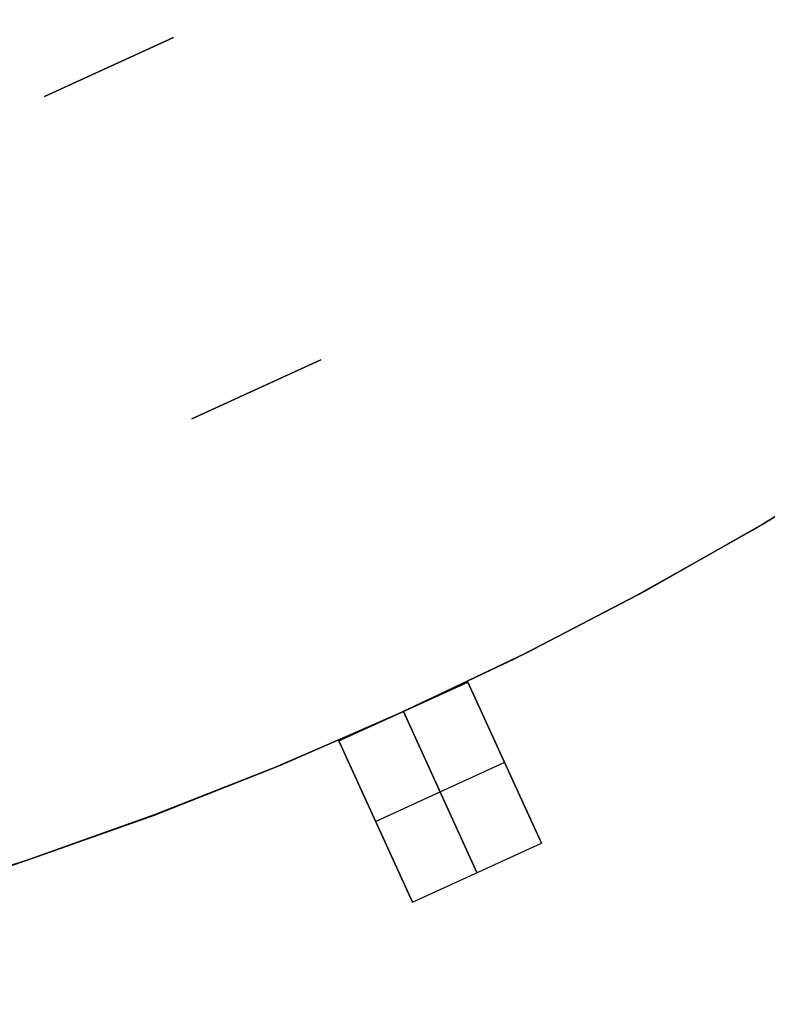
# Model space of a CAD drawing. Header units: millimetres. Extents: x 220 to 1240, y -2940 to -1929.
# Tile 33 of 59: x 835 to 898, y -2759 to -2676. Entities that reach past the tile are written whole.
import ezdxf

# ---------------------------------------------------------------- set-up
doc = ezdxf.new("R2010")
doc.units = ezdxf.units.MM

msp = doc.modelspace()

# ---------------------------------------------------------------- linework, layer by layer
at = {"extrusion": (1.51515e-05, -2.17846e-06, 1)}
msp.add_lwpolyline([(413.374, -2341.537), (410.345, -2352.552), (407.7, -2363.665), (405.441, -2374.863), (403.571, -2386.132), (402.093, -2397.459), (401.007, -2408.831), (400.315, -2420.233), (400.019, -2431.653), (400.117, -2443.076), (400.612, -2454.488), (401.5, -2465.877), (402.783, -2477.228), (404.458, -2488.528), (406.522, -2499.764), (408.975, -2510.921), (411.812, -2521.986), (415.03, -2532.947), (418.626, -2543.79), (422.595, -2554.501), (426.932, -2565.069), (431.633, -2575.481), (436.69, -2585.724), (442.1, -2595.785), (447.854, -2605.653), (453.947, -2615.316), (460.37, -2624.763), (467.117, -2633.981), (474.178, -2642.96), (481.546, -2651.69), (489.212, -2660.159), (497.166, -2668.358), (505.4, -2676.277), (513.902, -2683.906), (522.664, -2691.236), (531.673, -2698.259), (540.921, -2704.965), (550.395, -2711.348), (560.084, -2717.398), (569.977, -2723.11), (580.062, -2728.476), (590.326, -2733.49), (600.758, -2738.145), (611.345, -2742.437), (622.074, -2746.359), (632.932, -2749.908), (643.906, -2753.079), (654.984, -2755.868), (666.152, -2758.272), (677.396, -2760.288), (688.703, -2761.914), (700.06, -2763.147), (711.452, -2763.987), (722.867, -2764.432), (734.29, -2764.481), (745.708, -2764.135), (757.108, -2763.394), (768.474, -2762.259), (779.795, -2760.731), (791.056, -2758.812), (802.244, -2756.505), (813.346, -2753.812), (824.347, -2750.736), (835.236, -2747.281), (845.998, -2743.452), (856.621, -2739.252), (867.093, -2734.687), (877.401, -2729.763), (887.531, -2724.484), (897.473, -2718.858), (907.215, -2712.892), (916.744, -2706.592), (926.049, -2699.965), (935.119, -2693.021), (943.944, -2685.767), (952.512, -2678.212), (960.813, -2670.365), (968.838, -2662.235), (976.577, -2653.832), (984.02, -2645.167), (991.159, -2636.249), (997.985, -2627.089), (1004.49, -2617.698), (1010.666, -2608.089), (1016.506, -2598.271), (1022.002, -2588.256), (1027.149, -2578.058), (1031.939, -2567.687), (1036.368, -2557.157), (1040.429, -2546.48), (1044.119, -2535.669), (1047.432, -2524.737), (1050.364, -2513.696), (1052.913, -2502.561), (1055.075, -2491.344), (1056.847, -2480.059), (1058.228, -2468.719), (1059.216, -2457.338), (1059.808, -2445.93), (1060.006, -2434.509)], dxfattribs=at)
at = {"extrusion": (-1.51515e-05, 2.17846e-06, 1)}
for points in [[(1059.994, -2434.507), (1059.796, -2445.929), (1059.203, -2457.337), (1058.216, -2468.717), (1056.835, -2480.057), (1055.063, -2491.342), (1052.901, -2502.559), (1050.352, -2513.694), (1047.419, -2524.735), (1044.106, -2535.667), (1040.417, -2546.479), (1036.355, -2557.156), (1031.927, -2567.686), (1027.136, -2578.056), (1021.99, -2588.255), (1016.494, -2598.269), (1010.654, -2608.087), (1004.478, -2617.697), (997.973, -2627.087), (991.147, -2636.247), (984.008, -2645.165), (976.565, -2653.83), (968.826, -2662.233), (960.801, -2670.363), (952.5, -2678.21), (943.932, -2685.765), (935.107, -2693.019), (926.037, -2699.964), (916.731, -2706.59), (907.202, -2712.89), (897.461, -2718.857), (887.519, -2724.483), (877.388, -2729.761), (867.081, -2734.686), (856.609, -2739.25), (845.986, -2743.45), (835.224, -2747.28), (824.335, -2750.734), (813.333, -2753.81), (802.232, -2756.503), (791.044, -2758.811), (779.783, -2760.729), (768.462, -2762.257), (757.095, -2763.392), (745.696, -2764.133), (734.278, -2764.479), (722.855, -2764.43), (711.44, -2763.985), (700.047, -2763.145), (688.691, -2761.912), (677.384, -2760.286), (666.139, -2758.27), (654.972, -2755.866), (643.894, -2753.077), (632.92, -2749.906), (622.062, -2746.357), (611.333, -2742.435), (600.746, -2738.143), (590.314, -2733.488), (580.05, -2728.474), (569.965, -2723.108), (560.072, -2717.397), (550.383, -2711.346), (540.909, -2704.964), (531.661, -2698.257), (522.651, -2691.235), (513.89, -2683.904), (505.387, -2676.275), (497.154, -2668.357), (489.2, -2660.158), (481.534, -2651.688), (474.166, -2642.959), (467.105, -2633.979), (460.358, -2624.761), (453.935, -2615.314), (447.842, -2605.651), (442.088, -2595.783), (436.678, -2585.722), (431.62, -2575.479), (426.92, -2565.068), (422.583, -2554.5), (418.614, -2543.788), (415.018, -2532.945), (411.8, -2521.984), (408.963, -2510.919), (406.51, -2499.762), (404.445, -2488.527), (402.771, -2477.227), (401.488, -2465.876), (400.599, -2454.487), (400.105, -2443.074), (400.006, -2431.651), (400.303, -2420.231), (400.995, -2408.829), (402.08, -2397.457), (403.559, -2386.13), (405.429, -2374.861), (407.688, -2363.663), (410.333, -2352.55), (413.361, -2341.535)], [(1060.002, -2434.508), (1059.804, -2445.93), (1059.211, -2457.338), (1058.224, -2468.719), (1056.843, -2480.058), (1055.071, -2491.343), (1052.909, -2502.56), (1050.36, -2513.696), (1047.427, -2524.736), (1044.114, -2535.669), (1040.425, -2546.48), (1036.363, -2557.157), (1031.935, -2567.687), (1027.144, -2578.057), (1021.998, -2588.256), (1016.502, -2598.27), (1010.662, -2608.088), (1004.486, -2617.698), (997.981, -2627.088), (991.155, -2636.248), (984.016, -2645.166), (976.573, -2653.832), (968.834, -2662.234), (960.809, -2670.364), (952.508, -2678.211), (943.94, -2685.766), (935.115, -2693.021), (926.045, -2699.965), (916.739, -2706.591), (907.21, -2712.891), (897.469, -2718.858), (887.527, -2724.484), (877.396, -2729.762), (867.089, -2734.687), (856.617, -2739.252), (845.994, -2743.451), (835.232, -2747.281), (824.343, -2750.736), (813.341, -2753.811), (802.24, -2756.505), (791.052, -2758.812), (779.791, -2760.731), (768.47, -2762.258), (757.103, -2763.393), (745.704, -2764.134), (734.286, -2764.48), (722.863, -2764.431), (711.448, -2763.986), (700.055, -2763.147), (688.699, -2761.913), (677.392, -2760.287), (666.147, -2758.271), (654.98, -2755.867), (643.902, -2753.078), (632.928, -2749.907), (622.07, -2746.358), (611.341, -2742.436), (600.754, -2738.144), (590.322, -2733.489), (580.058, -2728.475), (569.973, -2723.11), (560.08, -2717.398), (550.391, -2711.347), (540.917, -2704.965), (531.669, -2698.258), (522.659, -2691.236), (513.898, -2683.906), (505.395, -2676.276), (497.162, -2668.358), (489.208, -2660.159), (481.542, -2651.689), (474.174, -2642.96), (467.113, -2633.98), (460.366, -2624.762), (453.943, -2615.316), (447.85, -2605.652), (442.096, -2595.784), (436.686, -2585.723), (431.628, -2575.48), (426.928, -2565.069), (422.591, -2554.501), (418.622, -2543.789), (415.026, -2532.946), (411.808, -2521.986), (408.971, -2510.92), (406.518, -2499.763), (404.453, -2488.528), (402.779, -2477.228), (401.496, -2465.877), (400.607, -2454.488), (400.113, -2443.075), (400.014, -2431.652), (400.311, -2420.233), (401.003, -2408.83), (402.088, -2397.459), (403.567, -2386.131), (405.437, -2374.862), (407.696, -2363.664), (410.341, -2352.551), (413.369, -2341.536)]]:
    msp.add_lwpolyline(points, dxfattribs=at)
for points in [[(968.832, -2662.234), (960.807, -2670.364), (952.506, -2678.211), (943.938, -2685.766), (935.113, -2693.02), (926.043, -2699.965), (916.737, -2706.591), (907.208, -2712.891), (897.467, -2718.858), (887.525, -2724.483), (877.394, -2729.762), (867.087, -2734.686), (856.615, -2739.251), (845.992, -2743.451), (835.23, -2747.281), (824.341, -2750.735), (813.339, -2753.811), (802.238, -2756.504), (791.05, -2758.812), (779.789, -2760.73), (768.468, -2762.258), (757.101, -2763.393), (745.702, -2764.134)], [(744.315, -2764.197), (755.749, -2763.502), (767.152, -2762.41), (778.51, -2760.923), (789.809, -2759.043), (801.037, -2756.771), (812.179, -2754.112), (823.222, -2751.067), (834.152, -2747.641), (844.957, -2743.838), (855.624, -2739.661), (866.139, -2735.118), (876.49, -2730.212), (886.665, -2724.949), (896.651, -2719.337), (906.436, -2713.381), (916.008, -2707.09), (925.357, -2700.47), (934.47, -2693.529), (943.336, -2686.277), (951.946, -2678.721), (960.288, -2670.871), (968.353, -2662.736)], [(744.315, -2764.197), (755.749, -2763.502), (767.152, -2762.41), (778.51, -2760.923), (789.809, -2759.043), (801.037, -2756.771), (812.179, -2754.112), (823.222, -2751.067), (834.152, -2747.641), (844.957, -2743.838), (855.624, -2739.661), (866.139, -2735.118), (876.49, -2730.212), (886.665, -2724.949), (896.651, -2719.337), (906.436, -2713.381), (916.008, -2707.09), (925.357, -2700.47), (934.47, -2693.529), (943.336, -2686.277), (951.946, -2678.721), (960.288, -2670.871), (968.353, -2662.736)], [(847.62, -2677.616), (836.704, -2682.601)], [(836.704, -2682.601), (847.62, -2677.616)], [(836.704, -2682.601), (847.62, -2677.616)], [(836.704, -2682.601), (847.62, -2677.616)], [(847.62, -2677.616), (836.704, -2682.601)], [(847.62, -2677.616), (836.704, -2682.601)], [(849.167, -2709.89), (860.082, -2704.905)], [(849.167, -2709.89), (860.082, -2704.905)], [(849.167, -2709.89), (860.082, -2704.905)], [(849.167, -2709.89), (860.082, -2704.905)], [(849.167, -2709.89), (860.082, -2704.905)], [(849.167, -2709.89), (860.082, -2704.905)], [(860.082, -2704.905), (849.167, -2709.89)], [(860.082, -2704.905), (849.167, -2709.89)], [(861.629, -2737.179), (872.545, -2732.194)], [(861.629, -2737.179), (872.545, -2732.194)], [(878.776, -2745.838), (872.545, -2732.194)], [(872.545, -2732.194), (878.776, -2745.838)], [(873.318, -2748.331), (867.087, -2734.686)], [(867.087, -2734.686), (873.318, -2748.331)], [(861.629, -2737.179), (867.86, -2750.823)], [(867.86, -2750.823), (861.629, -2737.179)], [(875.66, -2739.016), (864.745, -2744.001)], [(875.66, -2739.016), (864.745, -2744.001)], [(867.86, -2750.823), (878.776, -2745.838)], [(867.86, -2750.823), (878.776, -2745.838)]]:
    msp.add_lwpolyline(points)
at = {"extrusion": (1, 0, 0)}
for points in [[(-2677.616, -528.005), (-2677.616, -603.005)], [(-2677.616, 326.995), (-2677.616, 251.995)], [(-2680.109, 326.995), (-2680.109, 251.995)], [(-2680.109, -528.005), (-2680.109, -603.005)], [(-2682.601, 251.995), (-2682.601, 326.995)], [(-2682.601, -603.005), (-2682.601, -528.005)], [(-2704.905, 371.995), (-2704.905, 356.995)], [(-2704.905, -633.005), (-2704.905, -648.005)], [(-2707.397, 371.995), (-2707.397, 356.995)], [(-2707.397, -633.005), (-2707.397, -648.005)], [(-2709.89, 356.995), (-2709.89, 371.995)], [(-2709.89, -648.005), (-2709.89, -633.005)]]:
    msp.add_lwpolyline(points, dxfattribs=at)
at = {"extrusion": (0.909632, 0.415415, 1.60091e-14)}
msp.add_lwpolyline([(-2817.759, -498.005), (-2816.735, -498.022), (-2815.712, -498.075), (-2814.691, -498.162), (-2813.674, -498.284), (-2812.662, -498.441), (-2811.656, -498.632), (-2810.656, -498.858), (-2809.665, -499.117), (-2808.684, -499.411), (-2807.713, -499.737), (-2806.754, -500.097), (-2805.807, -500.489), (-2804.875, -500.913), (-2803.957, -501.368), (-2803.056, -501.855), (-2802.172, -502.372), (-2801.306, -502.92), (-2800.459, -503.496), (-2799.632, -504.101), (-2798.827, -504.734), (-2798.043, -505.394), (-2797.283, -506.08), (-2796.546, -506.792), (-2795.834, -507.528), (-2795.148, -508.289), (-2794.488, -509.072), (-2793.855, -509.878), (-2793.25, -510.705), (-2792.674, -511.551), (-2792.127, -512.417), (-2791.609, -513.302), (-2791.123, -514.203), (-2790.667, -515.12), (-2790.243, -516.053), (-2789.851, -516.999), (-2789.491, -517.959), (-2789.165, -518.93), (-2788.872, -519.911), (-2788.612, -520.902), (-2788.387, -521.901), (-2788.195, -522.908), (-2788.039, -523.92), (-2787.916, -524.937), (-2787.829, -525.958), (-2787.777, -526.981), (-2787.759, -528.005)], dxfattribs=at)
at = {"extrusion": (0.909632, 0.415415, 5.33801e-15)}
msp.add_lwpolyline([(-2787.759, 251.995), (-2787.777, 250.971), (-2787.829, 249.948), (-2787.916, 248.927), (-2788.039, 247.91), (-2788.195, 246.898), (-2788.387, 245.891), (-2788.612, 244.892), (-2788.872, 243.901), (-2789.165, 242.92), (-2789.491, 241.949), (-2789.851, 240.989), (-2790.243, 240.043), (-2790.667, 239.11), (-2791.123, 238.193), (-2791.609, 237.292), (-2792.127, 236.407), (-2792.674, 235.541), (-2793.25, 234.695), (-2793.855, 233.868), (-2794.488, 233.062), (-2795.148, 232.279), (-2795.834, 231.518), (-2796.546, 230.782), (-2797.283, 230.07), (-2798.043, 229.384), (-2798.827, 228.724), (-2799.632, 228.091), (-2800.459, 227.486), (-2801.306, 226.91), (-2802.172, 226.362), (-2803.056, 225.845), (-2803.957, 225.358), (-2804.875, 224.903), (-2805.807, 224.479), (-2806.754, 224.087), (-2807.713, 223.727), (-2808.684, 223.401), (-2809.665, 223.107), (-2810.656, 222.848), (-2811.656, 222.622), (-2812.662, 222.431), (-2813.674, 222.274), (-2814.691, 222.152), (-2815.712, 222.065), (-2816.735, 222.012), (-2817.759, 221.995)], dxfattribs=at)
at = {"extrusion": (0.909632, 0.415415, -8.12314e-15)}
msp.add_lwpolyline([(-2817.759, 356.995), (-2816.735, 356.978), (-2815.712, 356.925), (-2814.691, 356.838), (-2813.674, 356.716), (-2812.662, 356.559), (-2811.656, 356.368), (-2810.656, 356.142), (-2809.665, 355.883), (-2808.684, 355.589), (-2807.713, 355.263), (-2806.754, 354.903), (-2805.807, 354.511), (-2804.875, 354.087), (-2803.957, 353.632), (-2803.056, 353.145), (-2802.172, 352.628), (-2801.306, 352.08), (-2800.459, 351.504), (-2799.632, 350.899), (-2798.827, 350.266), (-2798.043, 349.606), (-2797.283, 348.92), (-2796.546, 348.208), (-2795.834, 347.472), (-2795.148, 346.711), (-2794.488, 345.928), (-2793.855, 345.122), (-2793.25, 344.295), (-2792.674, 343.449), (-2792.127, 342.583), (-2791.609, 341.698), (-2791.123, 340.797), (-2790.667, 339.88), (-2790.243, 338.947), (-2789.851, 338.001), (-2789.491, 337.041), (-2789.165, 336.07), (-2788.872, 335.089), (-2788.612, 334.098), (-2788.387, 333.099), (-2788.195, 332.092), (-2788.039, 331.08), (-2787.916, 330.063), (-2787.829, 329.042), (-2787.777, 328.019), (-2787.759, 326.995)], dxfattribs=at)
at = {"extrusion": (0.909632, 0.415415, 1.36841e-14)}
msp.add_lwpolyline([(-2787.759, -603.005), (-2787.777, -604.029), (-2787.829, -605.052), (-2787.916, -606.073), (-2788.039, -607.09), (-2788.195, -608.102), (-2788.387, -609.109), (-2788.612, -610.108), (-2788.872, -611.099), (-2789.165, -612.08), (-2789.491, -613.051), (-2789.851, -614.011), (-2790.243, -614.957), (-2790.667, -615.89), (-2791.123, -616.807), (-2791.609, -617.708), (-2792.127, -618.593), (-2792.674, -619.459), (-2793.25, -620.305), (-2793.855, -621.132), (-2794.488, -621.938), (-2795.148, -622.721), (-2795.834, -623.482), (-2796.546, -624.218), (-2797.283, -624.93), (-2798.043, -625.616), (-2798.827, -626.276), (-2799.632, -626.909), (-2800.459, -627.514), (-2801.306, -628.09), (-2802.172, -628.638), (-2803.056, -629.155), (-2803.957, -629.642), (-2804.875, -630.097), (-2805.807, -630.521), (-2806.754, -630.913), (-2807.713, -631.273), (-2808.684, -631.599), (-2809.665, -631.893), (-2810.656, -632.152), (-2811.656, -632.378), (-2812.662, -632.569), (-2813.674, -632.726), (-2814.691, -632.848), (-2815.712, -632.935), (-2816.735, -632.988), (-2817.759, -633.005)], dxfattribs=at)
at = {"extrusion": (0.909632, 0.415415, 1.0127e-14)}
msp.add_lwpolyline([(-2817.759, -498.005), (-2816.735, -498.022), (-2815.712, -498.075), (-2814.691, -498.162), (-2813.674, -498.284), (-2812.662, -498.441), (-2811.656, -498.632), (-2810.656, -498.858), (-2809.665, -499.117), (-2808.684, -499.411), (-2807.713, -499.737), (-2806.754, -500.097), (-2805.807, -500.489), (-2804.875, -500.913), (-2803.957, -501.368), (-2803.056, -501.855), (-2802.172, -502.372), (-2801.306, -502.92), (-2800.459, -503.496), (-2799.632, -504.101), (-2798.827, -504.734), (-2798.043, -505.394), (-2797.283, -506.08), (-2796.546, -506.792), (-2795.834, -507.528), (-2795.148, -508.289), (-2794.488, -509.072), (-2793.855, -509.878), (-2793.25, -510.705), (-2792.674, -511.551), (-2792.127, -512.417), (-2791.609, -513.302), (-2791.123, -514.203), (-2790.667, -515.12), (-2790.243, -516.053), (-2789.851, -516.999), (-2789.491, -517.959), (-2789.165, -518.93), (-2788.872, -519.911), (-2788.612, -520.902), (-2788.387, -521.901), (-2788.195, -522.908), (-2788.039, -523.92), (-2787.916, -524.937), (-2787.829, -525.958), (-2787.777, -526.981), (-2787.759, -528.005)], dxfattribs=at)
at = {"extrusion": (0.909632, 0.415415, 1.02523e-14)}
msp.add_lwpolyline([(-2787.759, 251.995), (-2787.777, 250.971), (-2787.829, 249.948), (-2787.916, 248.927), (-2788.039, 247.91), (-2788.195, 246.898), (-2788.387, 245.891), (-2788.612, 244.892), (-2788.872, 243.901), (-2789.165, 242.92), (-2789.491, 241.949), (-2789.851, 240.989), (-2790.243, 240.043), (-2790.667, 239.11), (-2791.123, 238.193), (-2791.609, 237.292), (-2792.127, 236.407), (-2792.674, 235.541), (-2793.25, 234.695), (-2793.855, 233.868), (-2794.488, 233.062), (-2795.148, 232.279), (-2795.834, 231.518), (-2796.546, 230.782), (-2797.283, 230.07), (-2798.043, 229.384), (-2798.827, 228.724), (-2799.632, 228.091), (-2800.459, 227.486), (-2801.306, 226.91), (-2802.172, 226.362), (-2803.056, 225.845), (-2803.957, 225.358), (-2804.875, 224.903), (-2805.807, 224.479), (-2806.754, 224.087), (-2807.713, 223.727), (-2808.684, 223.401), (-2809.665, 223.107), (-2810.656, 222.848), (-2811.656, 222.622), (-2812.662, 222.431), (-2813.674, 222.274), (-2814.691, 222.152), (-2815.712, 222.065), (-2816.735, 222.012), (-2817.759, 221.995)], dxfattribs=at)
at = {"extrusion": (0.909632, 0.415415, 3.79692e-15)}
msp.add_lwpolyline([(-2817.759, 356.995), (-2816.735, 356.978), (-2815.712, 356.925), (-2814.691, 356.838), (-2813.674, 356.716), (-2812.662, 356.559), (-2811.656, 356.368), (-2810.656, 356.142), (-2809.665, 355.883), (-2808.684, 355.589), (-2807.713, 355.263), (-2806.754, 354.903), (-2805.807, 354.511), (-2804.875, 354.087), (-2803.957, 353.632), (-2803.056, 353.145), (-2802.172, 352.628), (-2801.306, 352.08), (-2800.459, 351.504), (-2799.632, 350.899), (-2798.827, 350.266), (-2798.043, 349.606), (-2797.283, 348.92), (-2796.546, 348.208), (-2795.834, 347.472), (-2795.148, 346.711), (-2794.488, 345.928), (-2793.855, 345.122), (-2793.25, 344.295), (-2792.674, 343.449), (-2792.127, 342.583), (-2791.609, 341.698), (-2791.123, 340.797), (-2790.667, 339.88), (-2790.243, 338.947), (-2789.851, 338.001), (-2789.491, 337.041), (-2789.165, 336.07), (-2788.872, 335.089), (-2788.612, 334.098), (-2788.387, 333.099), (-2788.195, 332.092), (-2788.039, 331.08), (-2787.916, 330.063), (-2787.829, 329.042), (-2787.777, 328.019), (-2787.759, 326.995)], dxfattribs=at)
at = {"extrusion": (0.909632, 0.415415, -3.65392e-15)}
msp.add_lwpolyline([(-2787.759, -603.005), (-2787.777, -604.029), (-2787.829, -605.052), (-2787.916, -606.073), (-2788.039, -607.09), (-2788.195, -608.102), (-2788.387, -609.109), (-2788.612, -610.108), (-2788.872, -611.099), (-2789.165, -612.08), (-2789.491, -613.051), (-2789.851, -614.011), (-2790.243, -614.957), (-2790.667, -615.89), (-2791.123, -616.807), (-2791.609, -617.708), (-2792.127, -618.593), (-2792.674, -619.459), (-2793.25, -620.305), (-2793.855, -621.132), (-2794.488, -621.938), (-2795.148, -622.721), (-2795.834, -623.482), (-2796.546, -624.218), (-2797.283, -624.93), (-2798.043, -625.616), (-2798.827, -626.276), (-2799.632, -626.909), (-2800.459, -627.514), (-2801.306, -628.09), (-2802.172, -628.638), (-2803.056, -629.155), (-2803.957, -629.642), (-2804.875, -630.097), (-2805.807, -630.521), (-2806.754, -630.913), (-2807.713, -631.273), (-2808.684, -631.599), (-2809.665, -631.893), (-2810.656, -632.152), (-2811.656, -632.378), (-2812.662, -632.569), (-2813.674, -632.726), (-2814.691, -632.848), (-2815.712, -632.935), (-2816.735, -632.988), (-2817.759, -633.005)], dxfattribs=at)
at = {"extrusion": (0.909632, 0.415415, -3.10793e-15)}
msp.add_lwpolyline([(-2787.759, -528.005), (-2787.777, -526.981), (-2787.829, -525.958), (-2787.916, -524.937), (-2788.039, -523.92), (-2788.195, -522.908), (-2788.387, -521.901), (-2788.612, -520.902), (-2788.872, -519.911), (-2789.165, -518.93), (-2789.491, -517.959), (-2789.851, -516.999), (-2790.243, -516.053), (-2790.667, -515.12), (-2791.123, -514.203), (-2791.609, -513.302), (-2792.127, -512.417), (-2792.674, -511.551), (-2793.25, -510.705), (-2793.855, -509.878), (-2794.488, -509.072), (-2795.148, -508.289), (-2795.834, -507.528), (-2796.546, -506.792), (-2797.283, -506.08), (-2798.043, -505.394), (-2798.827, -504.734), (-2799.632, -504.101), (-2800.459, -503.496), (-2801.306, -502.92), (-2802.172, -502.372), (-2803.056, -501.855), (-2803.957, -501.368), (-2804.875, -500.913), (-2805.807, -500.489), (-2806.754, -500.097), (-2807.713, -499.737), (-2808.684, -499.411), (-2809.665, -499.117), (-2810.656, -498.858), (-2811.656, -498.632), (-2812.662, -498.441), (-2813.674, -498.284), (-2814.691, -498.162), (-2815.712, -498.075), (-2816.735, -498.022), (-2817.759, -498.005)], dxfattribs=at)
at = {"extrusion": (0.909632, 0.415415, 9.33296e-15)}
msp.add_lwpolyline([(-2817.759, 221.995), (-2816.735, 222.012), (-2815.712, 222.065), (-2814.691, 222.152), (-2813.674, 222.274), (-2812.662, 222.431), (-2811.656, 222.622), (-2810.656, 222.848), (-2809.665, 223.107), (-2808.684, 223.401), (-2807.713, 223.727), (-2806.754, 224.087), (-2805.807, 224.479), (-2804.875, 224.903), (-2803.957, 225.358), (-2803.056, 225.845), (-2802.172, 226.362), (-2801.306, 226.91), (-2800.459, 227.486), (-2799.632, 228.091), (-2798.827, 228.724), (-2798.043, 229.384), (-2797.283, 230.07), (-2796.546, 230.782), (-2795.834, 231.518), (-2795.148, 232.279), (-2794.488, 233.062), (-2793.855, 233.868), (-2793.25, 234.695), (-2792.674, 235.541), (-2792.127, 236.407), (-2791.609, 237.292), (-2791.123, 238.193), (-2790.667, 239.11), (-2790.243, 240.043), (-2789.851, 240.989), (-2789.491, 241.949), (-2789.165, 242.92), (-2788.872, 243.901), (-2788.612, 244.892), (-2788.387, 245.891), (-2788.195, 246.898), (-2788.039, 247.91), (-2787.916, 248.927), (-2787.829, 249.948), (-2787.777, 250.971), (-2787.759, 251.995)], dxfattribs=at)
at = {"extrusion": (0.909632, 0.415415, -6.51704e-15)}
msp.add_lwpolyline([(-2787.759, 326.995), (-2787.777, 328.019), (-2787.829, 329.042), (-2787.916, 330.063), (-2788.039, 331.08), (-2788.195, 332.092), (-2788.387, 333.099), (-2788.612, 334.098), (-2788.872, 335.089), (-2789.165, 336.07), (-2789.491, 337.041), (-2789.851, 338.001), (-2790.243, 338.947), (-2790.667, 339.88), (-2791.123, 340.797), (-2791.609, 341.698), (-2792.127, 342.583), (-2792.674, 343.449), (-2793.25, 344.295), (-2793.855, 345.122), (-2794.488, 345.928), (-2795.148, 346.711), (-2795.834, 347.472), (-2796.546, 348.208), (-2797.283, 348.92), (-2798.043, 349.606), (-2798.827, 350.266), (-2799.632, 350.899), (-2800.459, 351.504), (-2801.306, 352.08), (-2802.172, 352.628), (-2803.056, 353.145), (-2803.957, 353.632), (-2804.875, 354.087), (-2805.807, 354.511), (-2806.754, 354.903), (-2807.713, 355.263), (-2808.684, 355.589), (-2809.665, 355.883), (-2810.656, 356.142), (-2811.656, 356.368), (-2812.662, 356.559), (-2813.674, 356.716), (-2814.691, 356.838), (-2815.712, 356.925), (-2816.735, 356.978), (-2817.759, 356.995)], dxfattribs=at)
at = {"extrusion": (0.909632, 0.415415, 3.64711e-15)}
msp.add_lwpolyline([(-2817.759, -633.005), (-2816.735, -632.988), (-2815.712, -632.935), (-2814.691, -632.848), (-2813.674, -632.726), (-2812.662, -632.569), (-2811.656, -632.378), (-2810.656, -632.152), (-2809.665, -631.893), (-2808.684, -631.599), (-2807.713, -631.273), (-2806.754, -630.913), (-2805.807, -630.521), (-2804.875, -630.097), (-2803.957, -629.642), (-2803.056, -629.155), (-2802.172, -628.638), (-2801.306, -628.09), (-2800.459, -627.514), (-2799.632, -626.909), (-2798.827, -626.276), (-2798.043, -625.616), (-2797.283, -624.93), (-2796.546, -624.218), (-2795.834, -623.482), (-2795.148, -622.721), (-2794.488, -621.938), (-2793.855, -621.132), (-2793.25, -620.305), (-2792.674, -619.459), (-2792.127, -618.593), (-2791.609, -617.708), (-2791.123, -616.807), (-2790.667, -615.89), (-2790.243, -614.957), (-2789.851, -614.011), (-2789.491, -613.051), (-2789.165, -612.08), (-2788.872, -611.099), (-2788.612, -610.108), (-2788.387, -609.109), (-2788.195, -608.102), (-2788.039, -607.09), (-2787.916, -606.073), (-2787.829, -605.052), (-2787.777, -604.029), (-2787.759, -603.005)], dxfattribs=at)
at = {"extrusion": (0.909632, 0.415415, 2.73588e-14)}
msp.add_lwpolyline([(-2877.759, -438.005), (-2877.724, -440.053), (-2877.619, -442.1), (-2877.445, -444.141), (-2877.2, -446.175), (-2876.887, -448.2), (-2876.504, -450.212), (-2876.053, -452.211), (-2875.534, -454.193), (-2874.948, -456.156), (-2874.295, -458.098), (-2873.576, -460.016), (-2872.792, -461.909), (-2871.944, -463.774), (-2871.032, -465.609), (-2870.059, -467.412), (-2869.024, -469.18), (-2867.93, -470.912), (-2866.777, -472.606), (-2865.568, -474.259), (-2864.302, -475.87), (-2862.982, -477.437), (-2861.609, -478.958), (-2860.186, -480.431), (-2858.712, -481.855), (-2857.191, -483.228), (-2855.624, -484.548), (-2854.013, -485.813), (-2852.36, -487.023), (-2850.666, -488.176), (-2848.934, -489.27), (-2847.166, -490.305), (-2845.363, -491.278), (-2843.528, -492.189), (-2841.663, -493.038), (-2839.77, -493.822), (-2837.852, -494.541), (-2835.91, -495.194), (-2833.947, -495.78), (-2831.965, -496.299), (-2829.967, -496.75), (-2827.954, -497.133), (-2825.929, -497.446), (-2823.895, -497.69), (-2821.854, -497.865), (-2819.808, -497.97), (-2817.759, -498.005)], dxfattribs=at)
at = {"extrusion": (0.909632, 0.415415, -1.88204e-14)}
msp.add_lwpolyline([(-2817.759, 221.995), (-2819.808, 221.96), (-2821.854, 221.855), (-2823.895, 221.68), (-2825.929, 221.436), (-2827.954, 221.123), (-2829.967, 220.74), (-2831.965, 220.289), (-2833.947, 219.77), (-2835.91, 219.184), (-2837.852, 218.531), (-2839.77, 217.812), (-2841.663, 217.028), (-2843.528, 216.179), (-2845.363, 215.268), (-2847.166, 214.295), (-2848.934, 213.26), (-2850.666, 212.166), (-2852.36, 211.013), (-2854.013, 209.803), (-2855.624, 208.538), (-2857.191, 207.218), (-2858.712, 205.845), (-2860.186, 204.421), (-2861.609, 202.948), (-2862.982, 201.427), (-2864.302, 199.86), (-2865.568, 198.249), (-2866.777, 196.596), (-2867.93, 194.902), (-2869.024, 193.17), (-2870.059, 191.402), (-2871.032, 189.599), (-2871.944, 187.764), (-2872.792, 185.899), (-2873.576, 184.006), (-2874.295, 182.088), (-2874.948, 180.146), (-2875.534, 178.183), (-2876.053, 176.201), (-2876.504, 174.202), (-2876.887, 172.19), (-2877.2, 170.165), (-2877.445, 168.131), (-2877.619, 166.09), (-2877.724, 164.043), (-2877.759, 161.995)], dxfattribs=at)
at = {"extrusion": (0.909632, 0.415415, 1.98274e-15)}
msp.add_lwpolyline([(-2847.759, 401.995), (-2846.735, 401.978), (-2845.712, 401.925), (-2844.691, 401.838), (-2843.674, 401.716), (-2842.662, 401.559), (-2841.656, 401.368), (-2840.656, 401.142), (-2839.665, 400.883), (-2838.684, 400.589), (-2837.713, 400.263), (-2836.754, 399.903), (-2835.807, 399.511), (-2834.875, 399.087), (-2833.957, 398.632), (-2833.056, 398.145), (-2832.172, 397.628), (-2831.306, 397.08), (-2830.459, 396.504), (-2829.632, 395.899), (-2828.827, 395.266), (-2828.043, 394.606), (-2827.283, 393.92), (-2826.546, 393.208), (-2825.834, 392.472), (-2825.148, 391.711), (-2824.488, 390.928), (-2823.855, 390.122), (-2823.25, 389.295), (-2822.674, 388.449), (-2822.127, 387.583), (-2821.609, 386.698), (-2821.123, 385.797), (-2820.667, 384.88), (-2820.243, 383.947), (-2819.851, 383.001), (-2819.491, 382.041), (-2819.165, 381.07), (-2818.872, 380.089), (-2818.612, 379.098), (-2818.387, 378.099), (-2818.195, 377.092), (-2818.039, 376.08), (-2817.916, 375.063), (-2817.829, 374.042), (-2817.777, 373.019), (-2817.759, 371.995)], dxfattribs=at)
at = {"extrusion": (0.909632, 0.415415, -1.67406e-14)}
msp.add_lwpolyline([(-2817.759, -648.005), (-2817.777, -649.029), (-2817.829, -650.052), (-2817.916, -651.073), (-2818.039, -652.09), (-2818.195, -653.102), (-2818.387, -654.109), (-2818.612, -655.108), (-2818.872, -656.099), (-2819.165, -657.08), (-2819.491, -658.051), (-2819.851, -659.011), (-2820.243, -659.957), (-2820.667, -660.89), (-2821.123, -661.807), (-2821.609, -662.708), (-2822.127, -663.593), (-2822.674, -664.459), (-2823.25, -665.305), (-2823.855, -666.132), (-2824.488, -666.938), (-2825.148, -667.721), (-2825.834, -668.482), (-2826.546, -669.218), (-2827.283, -669.93), (-2828.043, -670.616), (-2828.827, -671.276), (-2829.632, -671.909), (-2830.459, -672.514), (-2831.306, -673.09), (-2832.172, -673.638), (-2833.056, -674.155), (-2833.957, -674.642), (-2834.875, -675.097), (-2835.807, -675.521), (-2836.754, -675.913), (-2837.713, -676.273), (-2838.684, -676.599), (-2839.665, -676.893), (-2840.656, -677.152), (-2841.656, -677.378), (-2842.662, -677.569), (-2843.674, -677.726), (-2844.691, -677.848), (-2845.712, -677.935), (-2846.735, -677.988), (-2847.759, -678.005)], dxfattribs=at)
at = {"extrusion": (0.909632, 0.415415, -7.93849e-16)}
msp.add_lwpolyline([(-2817.759, -498.005), (-2819.808, -497.97), (-2821.854, -497.865), (-2823.895, -497.69), (-2825.929, -497.446), (-2827.954, -497.133), (-2829.967, -496.75), (-2831.965, -496.299), (-2833.947, -495.78), (-2835.91, -495.194), (-2837.852, -494.541), (-2839.77, -493.822), (-2841.663, -493.038), (-2843.528, -492.189), (-2845.363, -491.278), (-2847.166, -490.305), (-2848.934, -489.27), (-2850.666, -488.176), (-2852.36, -487.023), (-2854.013, -485.813), (-2855.624, -484.548), (-2857.191, -483.228), (-2858.712, -481.855), (-2860.186, -480.431), (-2861.609, -478.958), (-2862.982, -477.437), (-2864.302, -475.87), (-2865.568, -474.259), (-2866.777, -472.606), (-2867.93, -470.912), (-2869.024, -469.18), (-2870.059, -467.412), (-2871.032, -465.609), (-2871.944, -463.774), (-2872.792, -461.909), (-2873.576, -460.016), (-2874.295, -458.098), (-2874.948, -456.156), (-2875.534, -454.193), (-2876.053, -452.211), (-2876.504, -450.212), (-2876.887, -448.2), (-2877.2, -446.175), (-2877.445, -444.141), (-2877.619, -442.1), (-2877.724, -440.053), (-2877.759, -438.005)], dxfattribs=at)
at = {"extrusion": (0.909632, 0.415415, 6.90126e-16)}
msp.add_lwpolyline([(-2877.759, 161.995), (-2877.724, 164.043), (-2877.619, 166.09), (-2877.445, 168.131), (-2877.2, 170.165), (-2876.887, 172.19), (-2876.504, 174.202), (-2876.053, 176.201), (-2875.534, 178.183), (-2874.948, 180.146), (-2874.295, 182.088), (-2873.576, 184.006), (-2872.792, 185.899), (-2871.944, 187.764), (-2871.032, 189.599), (-2870.059, 191.402), (-2869.024, 193.17), (-2867.93, 194.902), (-2866.777, 196.596), (-2865.568, 198.249), (-2864.302, 199.86), (-2862.982, 201.427), (-2861.609, 202.948), (-2860.186, 204.421), (-2858.712, 205.845), (-2857.191, 207.218), (-2855.624, 208.538), (-2854.013, 209.803), (-2852.36, 211.013), (-2850.666, 212.166), (-2848.934, 213.26), (-2847.166, 214.295), (-2845.363, 215.268), (-2843.528, 216.179), (-2841.663, 217.028), (-2839.77, 217.812), (-2837.852, 218.531), (-2835.91, 219.184), (-2833.947, 219.77), (-2831.965, 220.289), (-2829.967, 220.74), (-2827.954, 221.123), (-2825.929, 221.436), (-2823.895, 221.68), (-2821.854, 221.855), (-2819.808, 221.96), (-2817.759, 221.995)], dxfattribs=at)
at = {"extrusion": (0.909632, 0.415415, -3.75058e-15)}
for points in [[(-2847.759, 401.995), (-2846.735, 401.978), (-2845.712, 401.925), (-2844.691, 401.838), (-2843.674, 401.716), (-2842.662, 401.559), (-2841.656, 401.368), (-2840.656, 401.142), (-2839.665, 400.883), (-2838.684, 400.589), (-2837.713, 400.263), (-2836.754, 399.903), (-2835.807, 399.511), (-2834.875, 399.087), (-2833.957, 398.632), (-2833.056, 398.145), (-2832.172, 397.628), (-2831.306, 397.08), (-2830.459, 396.504), (-2829.632, 395.899), (-2828.827, 395.266), (-2828.043, 394.606), (-2827.283, 393.92), (-2826.546, 393.208), (-2825.834, 392.472), (-2825.148, 391.711), (-2824.488, 390.928), (-2823.855, 390.122), (-2823.25, 389.295), (-2822.674, 388.449), (-2822.127, 387.583), (-2821.609, 386.698), (-2821.123, 385.797), (-2820.667, 384.88), (-2820.243, 383.947), (-2819.851, 383.001), (-2819.491, 382.041), (-2819.165, 381.07), (-2818.872, 380.089), (-2818.612, 379.098), (-2818.387, 378.099), (-2818.195, 377.092), (-2818.039, 376.08), (-2817.916, 375.063), (-2817.829, 374.042), (-2817.777, 373.019), (-2817.759, 371.995)], [(-2862.759, -678.005), (-2863.783, -677.988), (-2864.806, -677.935), (-2865.827, -677.848), (-2866.844, -677.726), (-2867.857, -677.569), (-2868.863, -677.378), (-2869.862, -677.152), (-2870.853, -676.893), (-2871.835, -676.599), (-2872.806, -676.273), (-2873.765, -675.913), (-2874.711, -675.521), (-2875.644, -675.097), (-2876.561, -674.642), (-2877.463, -674.155), (-2878.347, -673.638), (-2879.213, -673.09), (-2880.06, -672.514), (-2880.886, -671.909), (-2881.692, -671.276), (-2882.475, -670.616), (-2883.236, -669.93), (-2883.972, -669.218), (-2884.684, -668.482), (-2885.371, -667.721), (-2886.031, -666.938), (-2886.663, -666.132), (-2887.268, -665.305), (-2887.845, -664.459), (-2888.392, -663.593), (-2888.909, -662.708), (-2889.396, -661.807), (-2889.851, -660.89), (-2890.276, -659.957), (-2890.668, -659.011), (-2891.027, -658.051), (-2891.354, -657.08), (-2891.647, -656.099), (-2891.906, -655.108), (-2892.132, -654.109), (-2892.323, -653.102), (-2892.48, -652.09), (-2892.602, -651.073), (-2892.689, -650.052), (-2892.742, -649.029), (-2892.759, -648.005)]]:
    msp.add_lwpolyline(points, dxfattribs=at)
at = {"extrusion": (0.909632, 0.415415, 1.49562e-14)}
msp.add_lwpolyline([(-2817.759, -648.005), (-2817.777, -649.029), (-2817.829, -650.052), (-2817.916, -651.073), (-2818.039, -652.09), (-2818.195, -653.102), (-2818.387, -654.109), (-2818.612, -655.108), (-2818.872, -656.099), (-2819.165, -657.08), (-2819.491, -658.051), (-2819.851, -659.011), (-2820.243, -659.957), (-2820.667, -660.89), (-2821.123, -661.807), (-2821.609, -662.708), (-2822.127, -663.593), (-2822.674, -664.459), (-2823.25, -665.305), (-2823.855, -666.132), (-2824.488, -666.938), (-2825.148, -667.721), (-2825.834, -668.482), (-2826.546, -669.218), (-2827.283, -669.93), (-2828.043, -670.616), (-2828.827, -671.276), (-2829.632, -671.909), (-2830.459, -672.514), (-2831.306, -673.09), (-2832.172, -673.638), (-2833.056, -674.155), (-2833.957, -674.642), (-2834.875, -675.097), (-2835.807, -675.521), (-2836.754, -675.913), (-2837.713, -676.273), (-2838.684, -676.599), (-2839.665, -676.893), (-2840.656, -677.152), (-2841.656, -677.378), (-2842.662, -677.569), (-2843.674, -677.726), (-2844.691, -677.848), (-2845.712, -677.935), (-2846.735, -677.988), (-2847.759, -678.005)], dxfattribs=at)
at = {"extrusion": (0.909632, 0.415415, 1.5309e-14)}
msp.add_lwpolyline([(-2817.759, -498.005), (-2819.808, -497.97), (-2821.854, -497.865), (-2823.895, -497.69), (-2825.929, -497.446), (-2827.954, -497.133), (-2829.967, -496.75), (-2831.965, -496.299), (-2833.947, -495.78), (-2835.91, -495.194), (-2837.852, -494.541), (-2839.77, -493.822), (-2841.663, -493.038), (-2843.528, -492.189), (-2845.363, -491.278), (-2847.166, -490.305), (-2848.934, -489.27), (-2850.666, -488.176), (-2852.36, -487.023), (-2854.013, -485.813), (-2855.624, -484.548), (-2857.191, -483.228), (-2858.712, -481.855), (-2860.186, -480.431), (-2861.609, -478.958), (-2862.982, -477.437), (-2864.302, -475.87), (-2865.568, -474.259), (-2866.777, -472.606), (-2867.93, -470.912), (-2869.024, -469.18), (-2870.059, -467.412), (-2871.032, -465.609), (-2871.944, -463.774), (-2872.792, -461.909), (-2873.576, -460.016), (-2874.295, -458.098), (-2874.948, -456.156), (-2875.534, -454.193), (-2876.053, -452.211), (-2876.504, -450.212), (-2876.887, -448.2), (-2877.2, -446.175), (-2877.445, -444.141), (-2877.619, -442.1), (-2877.724, -440.053), (-2877.759, -438.005)], dxfattribs=at)
at = {"extrusion": (0.909632, 0.415415, -3.62401e-14)}
msp.add_lwpolyline([(-2877.759, 161.995), (-2877.724, 164.043), (-2877.619, 166.09), (-2877.445, 168.131), (-2877.2, 170.165), (-2876.887, 172.19), (-2876.504, 174.202), (-2876.053, 176.201), (-2875.534, 178.183), (-2874.948, 180.146), (-2874.295, 182.088), (-2873.576, 184.006), (-2872.792, 185.899), (-2871.944, 187.764), (-2871.032, 189.599), (-2870.059, 191.402), (-2869.024, 193.17), (-2867.93, 194.902), (-2866.777, 196.596), (-2865.568, 198.249), (-2864.302, 199.86), (-2862.982, 201.427), (-2861.609, 202.948), (-2860.186, 204.421), (-2858.712, 205.845), (-2857.191, 207.218), (-2855.624, 208.538), (-2854.013, 209.803), (-2852.36, 211.013), (-2850.666, 212.166), (-2848.934, 213.26), (-2847.166, 214.295), (-2845.363, 215.268), (-2843.528, 216.179), (-2841.663, 217.028), (-2839.77, 217.812), (-2837.852, 218.531), (-2835.91, 219.184), (-2833.947, 219.77), (-2831.965, 220.289), (-2829.967, 220.74), (-2827.954, 221.123), (-2825.929, 221.436), (-2823.895, 221.68), (-2821.854, 221.855), (-2819.808, 221.96), (-2817.759, 221.995)], dxfattribs=at)
at = {"extrusion": (0.909632, 0.415415, 1.47388e-14)}
msp.add_lwpolyline([(-2817.759, 371.995), (-2817.777, 373.019), (-2817.829, 374.042), (-2817.916, 375.063), (-2818.039, 376.08), (-2818.195, 377.092), (-2818.387, 378.099), (-2818.612, 379.098), (-2818.872, 380.089), (-2819.165, 381.07), (-2819.491, 382.041), (-2819.851, 383.001), (-2820.243, 383.947), (-2820.667, 384.88), (-2821.123, 385.797), (-2821.609, 386.698), (-2822.127, 387.583), (-2822.674, 388.449), (-2823.25, 389.295), (-2823.855, 390.122), (-2824.488, 390.928), (-2825.148, 391.711), (-2825.834, 392.472), (-2826.546, 393.208), (-2827.283, 393.92), (-2828.043, 394.606), (-2828.827, 395.266), (-2829.632, 395.899), (-2830.459, 396.504), (-2831.306, 397.08), (-2832.172, 397.628), (-2833.056, 398.145), (-2833.957, 398.632), (-2834.875, 399.087), (-2835.807, 399.511), (-2836.754, 399.903), (-2837.713, 400.263), (-2838.684, 400.589), (-2839.665, 400.883), (-2840.656, 401.142), (-2841.656, 401.368), (-2842.662, 401.559), (-2843.674, 401.716), (-2844.691, 401.838), (-2845.712, 401.925), (-2846.735, 401.978), (-2847.759, 401.995)], dxfattribs=at)
at = {"extrusion": (0.909632, 0.415415, -1.87691e-15)}
msp.add_lwpolyline([(-2847.759, -678.005), (-2846.735, -677.988), (-2845.712, -677.935), (-2844.691, -677.848), (-2843.674, -677.726), (-2842.662, -677.569), (-2841.656, -677.378), (-2840.656, -677.152), (-2839.665, -676.893), (-2838.684, -676.599), (-2837.713, -676.273), (-2836.754, -675.913), (-2835.807, -675.521), (-2834.875, -675.097), (-2833.957, -674.642), (-2833.056, -674.155), (-2832.172, -673.638), (-2831.306, -673.09), (-2830.459, -672.514), (-2829.632, -671.909), (-2828.827, -671.276), (-2828.043, -670.616), (-2827.283, -669.93), (-2826.546, -669.218), (-2825.834, -668.482), (-2825.148, -667.721), (-2824.488, -666.938), (-2823.855, -666.132), (-2823.25, -665.305), (-2822.674, -664.459), (-2822.127, -663.593), (-2821.609, -662.708), (-2821.123, -661.807), (-2820.667, -660.89), (-2820.243, -659.957), (-2819.851, -659.011), (-2819.491, -658.051), (-2819.165, -657.08), (-2818.872, -656.099), (-2818.612, -655.108), (-2818.387, -654.109), (-2818.195, -653.102), (-2818.039, -652.09), (-2817.916, -651.073), (-2817.829, -650.052), (-2817.777, -649.029), (-2817.759, -648.005)], dxfattribs=at)
at = {"extrusion": (0.909632, 0.415415, 2.93152e-15)}
msp.add_lwpolyline([(-2892.759, 371.995), (-2892.742, 373.019), (-2892.689, 374.042), (-2892.602, 375.063), (-2892.48, 376.08), (-2892.323, 377.092), (-2892.132, 378.099), (-2891.906, 379.098), (-2891.647, 380.089), (-2891.354, 381.07), (-2891.027, 382.041), (-2890.668, 383.001), (-2890.276, 383.947), (-2889.851, 384.88), (-2889.396, 385.797), (-2888.909, 386.698), (-2888.392, 387.583), (-2887.845, 388.449), (-2887.268, 389.295), (-2886.663, 390.122), (-2886.031, 390.928), (-2885.371, 391.711), (-2884.684, 392.472), (-2883.972, 393.208), (-2883.236, 393.92), (-2882.475, 394.606), (-2881.692, 395.266), (-2880.886, 395.899), (-2880.06, 396.504), (-2879.213, 397.08), (-2878.347, 397.628), (-2877.463, 398.145), (-2876.561, 398.632), (-2875.644, 399.087), (-2874.711, 399.511), (-2873.765, 399.903), (-2872.806, 400.263), (-2871.835, 400.589), (-2870.853, 400.883), (-2869.862, 401.142), (-2868.863, 401.368), (-2867.857, 401.559), (-2866.844, 401.716), (-2865.827, 401.838), (-2864.806, 401.925), (-2863.783, 401.978), (-2862.759, 401.995)], dxfattribs=at)
at = {"extrusion": (0.909632, 0.415415, 5.52403e-16)}
msp.add_lwpolyline([(-2862.759, -678.005), (-2863.783, -677.988), (-2864.806, -677.935), (-2865.827, -677.848), (-2866.844, -677.726), (-2867.857, -677.569), (-2868.863, -677.378), (-2869.862, -677.152), (-2870.853, -676.893), (-2871.835, -676.599), (-2872.806, -676.273), (-2873.765, -675.913), (-2874.711, -675.521), (-2875.644, -675.097), (-2876.561, -674.642), (-2877.463, -674.155), (-2878.347, -673.638), (-2879.213, -673.09), (-2880.06, -672.514), (-2880.886, -671.909), (-2881.692, -671.276), (-2882.475, -670.616), (-2883.236, -669.93), (-2883.972, -669.218), (-2884.684, -668.482), (-2885.371, -667.721), (-2886.031, -666.938), (-2886.663, -666.132), (-2887.268, -665.305), (-2887.845, -664.459), (-2888.392, -663.593), (-2888.909, -662.708), (-2889.396, -661.807), (-2889.851, -660.89), (-2890.276, -659.957), (-2890.668, -659.011), (-2891.027, -658.051), (-2891.354, -657.08), (-2891.647, -656.099), (-2891.906, -655.108), (-2892.132, -654.109), (-2892.323, -653.102), (-2892.48, -652.09), (-2892.602, -651.073), (-2892.689, -650.052), (-2892.742, -649.029), (-2892.759, -648.005)], dxfattribs=at)
at = {"extrusion": (0.909632, 0.415415, 8.19334e-15)}
msp.add_lwpolyline([(-2892.759, 371.995), (-2892.742, 373.019), (-2892.689, 374.042), (-2892.602, 375.063), (-2892.48, 376.08), (-2892.323, 377.092), (-2892.132, 378.099), (-2891.906, 379.098), (-2891.647, 380.089), (-2891.354, 381.07), (-2891.027, 382.041), (-2890.668, 383.001), (-2890.276, 383.947), (-2889.851, 384.88), (-2889.396, 385.797), (-2888.909, 386.698), (-2888.392, 387.583), (-2887.845, 388.449), (-2887.268, 389.295), (-2886.663, 390.122), (-2886.031, 390.928), (-2885.371, 391.711), (-2884.684, 392.472), (-2883.972, 393.208), (-2883.236, 393.92), (-2882.475, 394.606), (-2881.692, 395.266), (-2880.886, 395.899), (-2880.06, 396.504), (-2879.213, 397.08), (-2878.347, 397.628), (-2877.463, 398.145), (-2876.561, 398.632), (-2875.644, 399.087), (-2874.711, 399.511), (-2873.765, 399.903), (-2872.806, 400.263), (-2871.835, 400.589), (-2870.853, 400.883), (-2869.862, 401.142), (-2868.863, 401.368), (-2867.857, 401.559), (-2866.844, 401.716), (-2865.827, 401.838), (-2864.806, 401.925), (-2863.783, 401.978), (-2862.759, 401.995)], dxfattribs=at)
at = {"extrusion": (0.909632, 0.415415, -1.53822e-15)}
msp.add_lwpolyline([(-2862.759, 401.995), (-2863.783, 401.978), (-2864.806, 401.925), (-2865.827, 401.838), (-2866.844, 401.716), (-2867.857, 401.559), (-2868.863, 401.368), (-2869.862, 401.142), (-2870.853, 400.883), (-2871.835, 400.589), (-2872.806, 400.263), (-2873.765, 399.903), (-2874.711, 399.511), (-2875.644, 399.087), (-2876.561, 398.632), (-2877.463, 398.145), (-2878.347, 397.628), (-2879.213, 397.08), (-2880.06, 396.504), (-2880.886, 395.899), (-2881.692, 395.266), (-2882.475, 394.606), (-2883.236, 393.92), (-2883.972, 393.208), (-2884.684, 392.472), (-2885.371, 391.711), (-2886.031, 390.928), (-2886.663, 390.122), (-2887.268, 389.295), (-2887.845, 388.449), (-2888.392, 387.583), (-2888.909, 386.698), (-2889.396, 385.797), (-2889.851, 384.88), (-2890.276, 383.947), (-2890.668, 383.001), (-2891.027, 382.041), (-2891.354, 381.07), (-2891.647, 380.089), (-2891.906, 379.098), (-2892.132, 378.099), (-2892.323, 377.092), (-2892.48, 376.08), (-2892.602, 375.063), (-2892.689, 374.042), (-2892.742, 373.019), (-2892.759, 371.995)], dxfattribs=at)
at = {"extrusion": (0.909632, 0.415415, -2.376e-14)}
msp.add_lwpolyline([(-2892.759, -648.005), (-2892.742, -649.029), (-2892.689, -650.052), (-2892.602, -651.073), (-2892.48, -652.09), (-2892.323, -653.102), (-2892.132, -654.109), (-2891.906, -655.108), (-2891.647, -656.099), (-2891.354, -657.08), (-2891.027, -658.051), (-2890.668, -659.011), (-2890.276, -659.957), (-2889.851, -660.89), (-2889.396, -661.807), (-2888.909, -662.708), (-2888.392, -663.593), (-2887.845, -664.459), (-2887.268, -665.305), (-2886.663, -666.132), (-2886.031, -666.938), (-2885.371, -667.721), (-2884.684, -668.482), (-2883.972, -669.218), (-2883.236, -669.93), (-2882.475, -670.616), (-2881.692, -671.276), (-2880.886, -671.909), (-2880.06, -672.514), (-2879.213, -673.09), (-2878.347, -673.638), (-2877.463, -674.155), (-2876.561, -674.642), (-2875.644, -675.097), (-2874.711, -675.521), (-2873.765, -675.913), (-2872.806, -676.273), (-2871.835, -676.599), (-2870.853, -676.893), (-2869.862, -677.152), (-2868.863, -677.378), (-2867.857, -677.569), (-2866.844, -677.726), (-2865.827, -677.848), (-2864.806, -677.935), (-2863.783, -677.988), (-2862.759, -678.005)], dxfattribs=at)

doc.saveas('drawing.dxf')
